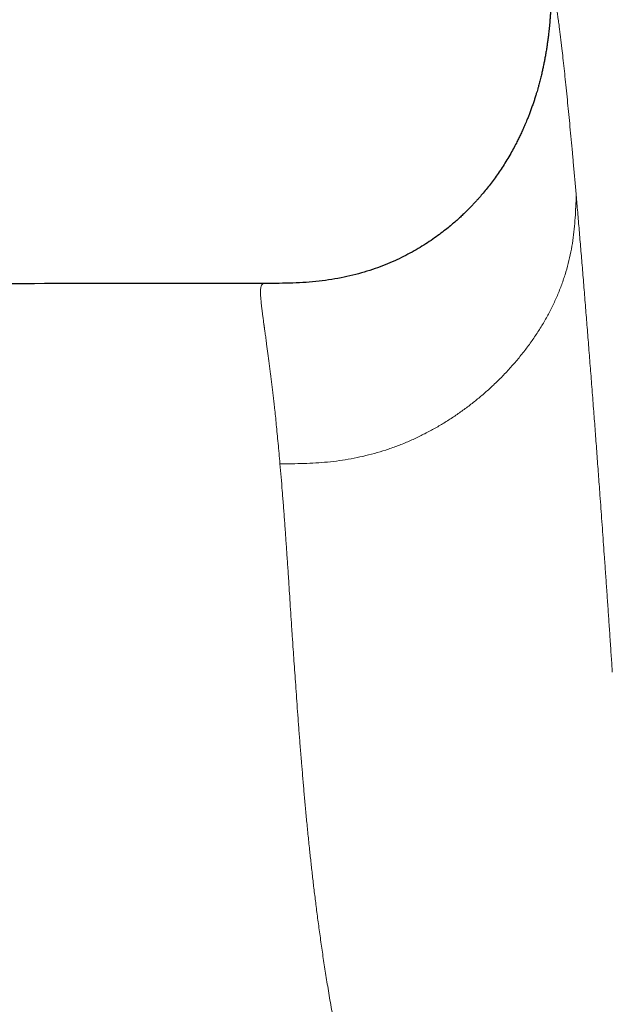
# Model space of a CAD drawing. Header units: millimetres. Extents: x 8 to 719, y 12 to 652.
# Tile 139 of 194: x 401 to 411, y 468 to 485. Entities that reach past the tile are written whole.
import ezdxf

# ---------------------------------------------------------------- set-up
doc = ezdxf.new("R2010")
doc.units = ezdxf.units.MM

msp = doc.modelspace()

# ---------------------------------------------------------------- linework, layer by layer
at = {"color": 7, "linetype": 'Continuous', "lineweight": 30}
for points, knots in [([(409.67, 485.258), (409.67, 485.258), (409.67, 485.242), (409.668, 485.211), (409.667, 485.169), (409.665, 485.133), (409.664, 485.102), (409.663, 485.073), (409.661, 485.047), (409.66, 485.02), (409.658, 484.993), (409.657, 484.965), (409.655, 484.937), (409.653, 484.899), (409.649, 484.85), (409.645, 484.792), (409.64, 484.734), (409.636, 484.679), (409.63, 484.623), (409.625, 484.57), (409.62, 484.522), (409.615, 484.48), (409.61, 484.441), (409.605, 484.402), (409.599, 484.354), (409.59, 484.293), (409.579, 484.22), (409.566, 484.145), (409.553, 484.07), (409.539, 483.999), (409.525, 483.929), (409.509, 483.857), (409.495, 483.795), (409.482, 483.742), (409.471, 483.7), (409.46, 483.659), (409.45, 483.622), (409.442, 483.592), (409.433, 483.561), (409.422, 483.523), (409.406, 483.472), (409.388, 483.413), (409.367, 483.349), (409.344, 483.282), (409.32, 483.215), (409.296, 483.151), (409.272, 483.089), (409.244, 483.021), (409.213, 482.948), (409.178, 482.87), (409.145, 482.798), (409.111, 482.728), (409.072, 482.65), (409.024, 482.559), (408.965, 482.455), (408.903, 482.35), (408.837, 482.247), (408.772, 482.15), (408.704, 482.055), (408.637, 481.965), (408.571, 481.881), (408.506, 481.802), (408.457, 481.746), (408.428, 481.713), (408.415, 481.698), (408.404, 481.687), (408.395, 481.676), (408.386, 481.667), (408.376, 481.656), (408.365, 481.644), (408.352, 481.63), (408.333, 481.61), (408.306, 481.582), (408.271, 481.546), (408.228, 481.503), (408.179, 481.456), (408.122, 481.402), (408.058, 481.345), (407.987, 481.284), (407.904, 481.216), (407.81, 481.143), (407.702, 481.064), (407.585, 480.985), (407.46, 480.906), (407.326, 480.828), (407.184, 480.753), (407.033, 480.681), (406.873, 480.613), (406.703, 480.549), (406.523, 480.49), (406.332, 480.439), (406.133, 480.395), (405.925, 480.359), (405.711, 480.333), (405.491, 480.315), (405.266, 480.306), (405.05, 480.304), (404.909, 480.304), (404.845, 480.304)], [0, 0, 0, 0, 0.000102, 0.00702, 0.012867, 0.017638, 0.022279, 0.026081, 0.029827, 0.033527, 0.037314, 0.041227, 0.045292, 0.049717, 0.057493, 0.065884, 0.073918, 0.08158, 0.089262, 0.096697, 0.103176, 0.108645, 0.113796, 0.119007, 0.124374, 0.133279, 0.143176, 0.153758, 0.163665, 0.173179, 0.182412, 0.191681, 0.201926, 0.207515, 0.213369, 0.219353, 0.224485, 0.228579, 0.231691, 0.236988, 0.24365, 0.251684, 0.260018, 0.269139, 0.278007, 0.286541, 0.294742, 0.302611, 0.313992, 0.324605, 0.334451, 0.343702, 0.353424, 0.367153, 0.382022, 0.398042, 0.412614, 0.427623, 0.442131, 0.456099, 0.469524, 0.482317, 0.494343, 0.496992, 0.499139, 0.501444, 0.502847, 0.504399, 0.506211, 0.508282, 0.510613, 0.513204, 0.518631, 0.524934, 0.532115, 0.540786, 0.550471, 0.561172, 0.572854, 0.585237, 0.600924, 0.617544, 0.635102, 0.653602, 0.673047, 0.693063, 0.713988, 0.73582, 0.758555, 0.78263, 0.807643, 0.83359, 0.860458, 0.88822, 0.916346, 0.945335, 0.97519, 1, 1, 1, 1]), ([(404.846, 480.303), (404.117, 480.304), (402.501, 480.305), (399.998, 480.296), (397.249, 480.276), (394.411, 480.244), (391.486, 480.198), (388.56, 480.141), (385.635, 480.072), (383.685, 480.016), (382.71, 479.988)], [0, 0, 0, 0, 0.0988414, 0.2190003, 0.3391594, 0.4713337, 0.603506, 0.7356752, 0.8678403, 1, 1, 1, 1]), ([(404.845, 480.304), (404.845, 480.304), (404.845, 480.304), (404.846, 480.304), (404.846, 480.303)], [0, 0, 0, 0, 0.11965, 1, 1, 1, 1])]:
    msp.add_open_spline(points, degree=3, knots=knots, dxfattribs=at)
at = {"color": 252, "linetype": 'Continuous', "lineweight": 0}
for points, knots in [([(410.08, 481.786), (410.072, 481.868), (410.058, 482.032), (410.037, 482.269), (410.016, 482.499), (409.995, 482.721), (409.975, 482.934), (409.956, 483.139), (409.936, 483.34), (409.916, 483.538), (409.896, 483.731), (409.877, 483.914), (409.858, 484.086), (409.843, 484.217), (409.832, 484.312), (409.824, 484.376), (409.817, 484.437), (409.81, 484.497), (409.802, 484.554), (409.795, 484.61), (409.788, 484.663), (409.781, 484.719), (409.772, 484.777), (409.764, 484.836), (409.756, 484.892), (409.748, 484.943), (409.739, 484.995), (409.731, 485.045), (409.722, 485.095), (409.713, 485.14), (409.705, 485.179), (409.697, 485.212), (409.692, 485.234), (409.688, 485.248), (409.686, 485.256), (409.683, 485.264), (409.681, 485.271), (409.68, 485.275), (409.68, 485.276)], [0, 0, 0, 0, 0.041793, 0.083791, 0.12601, 0.16832, 0.210626, 0.252947, 0.294934, 0.340974, 0.387014, 0.433072, 0.479167, 0.525318, 0.544891, 0.564453, 0.584003, 0.603543, 0.623076, 0.642602, 0.662124, 0.681641, 0.706175, 0.730707, 0.755243, 0.779436, 0.802381, 0.831059, 0.859739, 0.888426, 0.916074, 0.940079, 0.963764, 0.971062, 0.979027, 0.986743, 0.993734, 1, 1, 1, 1]), ([(405.111, 477.274), (405.177, 477.275), (405.31, 477.276), (405.51, 477.281), (405.71, 477.29), (405.91, 477.305), (406.108, 477.328), (406.306, 477.36), (406.501, 477.4), (406.694, 477.449), (406.885, 477.506), (407.072, 477.571), (407.255, 477.645), (407.433, 477.726), (407.608, 477.815), (407.778, 477.91), (407.943, 478.011), (408.103, 478.118), (408.259, 478.231), (408.409, 478.348), (408.554, 478.471), (408.699, 478.603), (408.844, 478.745), (408.986, 478.898), (409.122, 479.056), (409.25, 479.218), (409.369, 479.384), (409.479, 479.552), (409.581, 479.724), (409.673, 479.899), (409.756, 480.079), (409.83, 480.262), (409.894, 480.45), (409.948, 480.639), (409.992, 480.831), (410.025, 481.023), (410.048, 481.214), (410.064, 481.405), (410.073, 481.595), (410.078, 481.723), (410.08, 481.786)], [0, 0, 0, 0, 0.025004, 0.050006, 0.075009, 0.100011, 0.125007, 0.150005, 0.175005, 0.200005, 0.225001, 0.24999, 0.274974, 0.299965, 0.324967, 0.349979, 0.374992, 0.399997, 0.424996, 0.449994, 0.474995, 0.499997, 0.527998, 0.555999, 0.583999, 0.612002, 0.640009, 0.667516, 0.695018, 0.722512, 0.750002, 0.777994, 0.805992, 0.833992, 0.861994, 0.889992, 0.917492, 0.944995, 0.972496, 1, 1, 1, 1]), ([(410.08, 481.786), (410.088, 481.69), (410.105, 481.499), (410.13, 481.198), (410.156, 480.888), (410.183, 480.568), (410.21, 480.238), (410.237, 479.904), (410.264, 479.567), (410.291, 479.227), (410.318, 478.879), (410.346, 478.522), (410.373, 478.169), (410.399, 477.825), (410.424, 477.489), (410.449, 477.148), (410.471, 476.846), (410.491, 476.584), (410.507, 476.363), (410.523, 476.141), (410.538, 475.921), (410.555, 475.686), (410.573, 475.433), (410.592, 475.159), (410.611, 474.886), (410.627, 474.657), (410.639, 474.473), (410.649, 474.329), (410.658, 474.185), (410.668, 474.043), (410.677, 473.909), (410.683, 473.821), (410.685, 473.779)], [0, 0, 0, 0, 0.047864, 0.095682, 0.143477, 0.191271, 0.239085, 0.286941, 0.332121, 0.377376, 0.422724, 0.468184, 0.513773, 0.554197, 0.594441, 0.634517, 0.674438, 0.699457, 0.724423, 0.749338, 0.773929, 0.797499, 0.826941, 0.856365, 0.885777, 0.91407, 0.928742, 0.943347, 0.958775, 0.97345, 0.987191, 1, 1, 1, 1]), ([(405.111, 477.274), (405.105, 477.334), (405.095, 477.451), (405.08, 477.619), (405.064, 477.779), (405.05, 477.931), (405.035, 478.075), (405.022, 478.202), (405.009, 478.313), (404.998, 478.411), (404.987, 478.504), (404.976, 478.595), (404.964, 478.687), (404.949, 478.81), (404.929, 478.96), (404.907, 479.129), (404.889, 479.268), (404.874, 479.382), (404.862, 479.471), (404.854, 479.53), (404.849, 479.561), (404.848, 479.571), (404.847, 479.581), (404.845, 479.591), (404.844, 479.6), (404.839, 479.634), (404.832, 479.689), (404.822, 479.761), (404.814, 479.827), (404.807, 479.886), (404.8, 479.94), (404.795, 479.988), (404.791, 480.032), (404.788, 480.071), (404.785, 480.106), (404.784, 480.129), (404.784, 480.143), (404.784, 480.149), (404.784, 480.155), (404.784, 480.161), (404.784, 480.167), (404.784, 480.184), (404.786, 480.209), (404.789, 480.239), (404.796, 480.263), (404.805, 480.282), (404.816, 480.294), (404.829, 480.302), (404.84, 480.303), (404.845, 480.304)], [0, 0, 0, 0, 0.0303903, 0.0601146, 0.0891697, 0.1175531, 0.1452626, 0.1722962, 0.1930619, 0.213409, 0.2333371, 0.2528459, 0.2732233, 0.2949792, 0.3384264, 0.3817796, 0.425028, 0.4535096, 0.4819378, 0.5069082, 0.5101749, 0.5134407, 0.5167057, 0.51997, 0.5232334, 0.526496, 0.5545639, 0.5817406, 0.6080286, 0.6334312, 0.6579517, 0.6815935, 0.7043606, 0.7268288, 0.7483837, 0.7690297, 0.7734503, 0.7778273, 0.7821605, 0.7864502, 0.7910654, 0.7969934, 0.8245961, 0.8557199, 0.8860968, 0.9157313, 0.9446284, 0.9727934, 1, 1, 1, 1]), ([(405.917, 468.472), (405.901, 468.569), (405.87, 468.761), (405.827, 469.043), (405.788, 469.318), (405.751, 469.586), (405.718, 469.844), (405.687, 470.094), (405.658, 470.335), (405.632, 470.57), (405.606, 470.812), (405.58, 471.061), (405.555, 471.316), (405.532, 471.563), (405.511, 471.801), (405.491, 472.032), (405.471, 472.27), (405.451, 472.514), (405.432, 472.762), (405.414, 473.002), (405.397, 473.233), (405.382, 473.454), (405.367, 473.666), (405.353, 473.869), (405.339, 474.066), (405.325, 474.274), (405.31, 474.493), (405.295, 474.721), (405.281, 474.94), (405.267, 475.151), (405.253, 475.376), (405.237, 475.613), (405.22, 475.861), (405.203, 476.106), (405.186, 476.348), (405.167, 476.589), (405.149, 476.823), (405.13, 477.052), (405.117, 477.2), (405.111, 477.274)], [0, 0, 0, 0, 0.0268, 0.053056, 0.078784, 0.103996, 0.128703, 0.152489, 0.17581, 0.198674, 0.221091, 0.247209, 0.272731, 0.297674, 0.322058, 0.3459, 0.369218, 0.396534, 0.423156, 0.449115, 0.474443, 0.499171, 0.522903, 0.546119, 0.568847, 0.59112, 0.61935, 0.646929, 0.673923, 0.700397, 0.726416, 0.759911, 0.792888, 0.825495, 0.860187, 0.894802, 0.929521, 0.964527, 1, 1, 1, 1]), ([(414.844, 459.192), (414.729, 459.194), (414.497, 459.196), (414.142, 459.212), (413.779, 459.239), (413.408, 459.28), (413.057, 459.331), (412.73, 459.392), (412.426, 459.458), (412.121, 459.537), (411.814, 459.629), (411.514, 459.732), (411.22, 459.847), (410.934, 459.973), (410.651, 460.113), (410.372, 460.267), (410.098, 460.434), (409.831, 460.614), (409.571, 460.808), (409.32, 461.016), (409.078, 461.235), (408.845, 461.465), (408.622, 461.705), (408.41, 461.955), (408.208, 462.214), (408.018, 462.479), (407.837, 462.751), (407.668, 463.027), (407.509, 463.308), (407.35, 463.611), (407.193, 463.935), (407.039, 464.281), (406.899, 464.627), (406.77, 464.972), (406.648, 465.329), (406.534, 465.696), (406.426, 466.072), (406.33, 466.443), (406.242, 466.806), (406.163, 467.159), (406.092, 467.502), (406.028, 467.833), (405.97, 468.156), (405.934, 468.367), (405.917, 468.472)], [0, 0, 0, 0, 0.023516, 0.047735, 0.072617, 0.098126, 0.124225, 0.145114, 0.166316, 0.18782, 0.209608, 0.231652, 0.252745, 0.274039, 0.295524, 0.317175, 0.338973, 0.360899, 0.382943, 0.405091, 0.427327, 0.449631, 0.471983, 0.494368, 0.516775, 0.539188, 0.561589, 0.583956, 0.606277, 0.628539, 0.655152, 0.681618, 0.707911, 0.734007, 0.759875, 0.788539, 0.816845, 0.844754, 0.87222, 0.899206, 0.925208, 0.950679, 0.975605, 1, 1, 1, 1])]:
    msp.add_open_spline(points, degree=3, knots=knots, dxfattribs=at)

doc.saveas('drawing.dxf')
